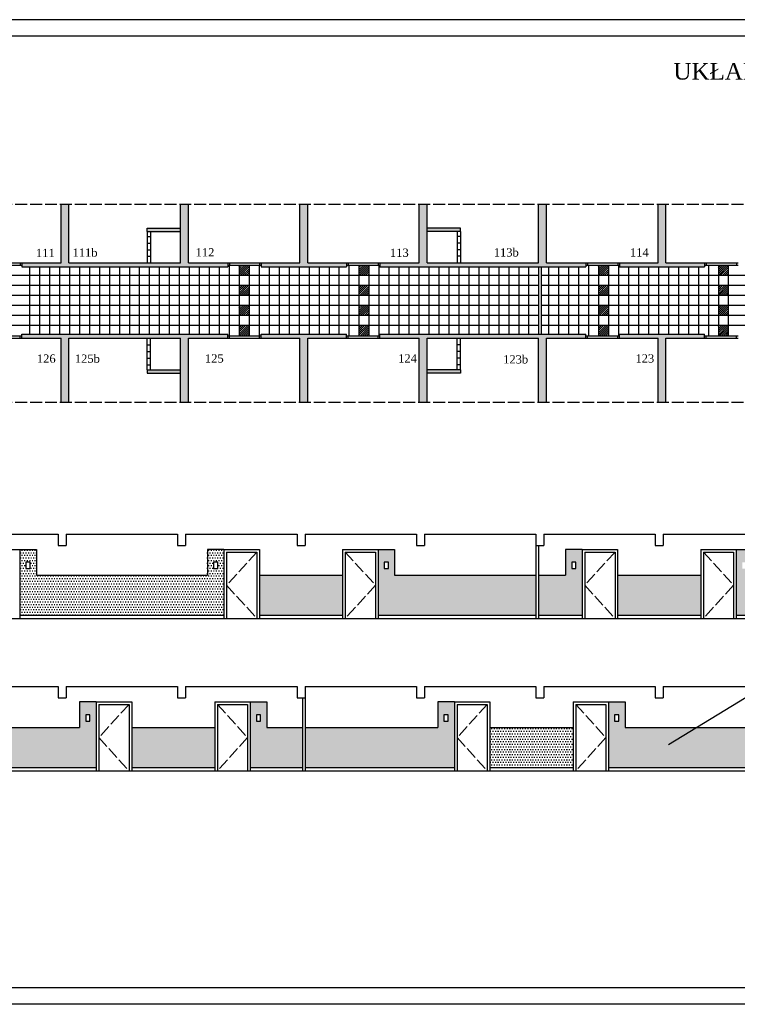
# Model space of a CAD drawing. Extents: x -4334 to 79223, y -1882 to 29514.
# Tile 51 of 60: x 47569 to 49733, y 11209 to 14179. Entities that reach past the tile are written whole.
import ezdxf

# ---------------------------------------------------------------- set-up
doc = ezdxf.new("R2010")
doc.units = 0
doc.header["$MEASUREMENT"] = 0
doc.linetypes.add('ACAD_ISO02W100', pattern=[15, 12, -3])
for name, color, linetype in [('CIENKIE', 251, 'CONTINUOUS'), ('NAPIS', 251, 'CONTINUOUS'), ('PRZERYW', 251, 'ACAD_ISO02W100'), ('SCIANY', 251, 'CONTINUOUS'), ('urzadzenia', 251, 'CONTINUOUS'), ('URZĄDZENIA', 251, 'CONTINUOUS')]:
    doc.layers.add(name, color=color, linetype=linetype)
doc.styles.add('NEWROMAN', font='TIMES.TTF')
pattern_1 = [(45, (46159.5475, 17086.7054), (-3.093592, 3.093592), [])]
pattern_2 = [(0, (37134.912, 19649.166), (3.90625, 7.8125), [0, -7.8125])]
pattern_3 = [(0, (-2261.7835, 516.751), (3.90625, 7.8125), [0, -7.8125])]

msp = doc.modelspace()

# ---------------------------------------------------------------- hatches: boundary and pattern name
at = {"layer": 'SCIANY', "ltscale": 3}
for points in [[(48053.64, 13622.19), (48053.64, 13444.98), (47717.64, 13444.98), (47717.64, 13622.19), (47693.64, 13622.19), (47693.64, 13444.98), (47574.98, 13444.98), (47574.98, 13432.98), (48196.31, 13432.98), (48196.31, 13444.98), (48077.64, 13444.98), (48077.64, 13622.19)], [(48413.64, 13622.19), (48413.64, 13444.98), (48297.31, 13444.98), (48297.31, 13432.98), (48553.98, 13432.98), (48553.98, 13444.98), (48437.64, 13444.98), (48437.64, 13622.19)], [(49133.64, 13622.19), (49133.64, 13444.98), (48797.64, 13444.98), (48797.64, 13622.19), (48773.64, 13622.19), (48773.64, 13444.98), (48654.98, 13444.98), (48654.98, 13432.98), (49276.31, 13432.98), (49276.31, 13444.98), (49157.64, 13444.98), (49157.64, 13622.19)], [(49493.64, 13622.19), (49493.64, 13444.98), (49377.31, 13444.98), (49377.31, 13432.98), (49633.98, 13432.98), (49633.98, 13444.98), (49517.64, 13444.98), (49517.64, 13622.19)], [(48053.64, 13549.98), (47953.64, 13549.98), (47953.64, 13539.98), (48053.64, 13539.98)], [(48797.64, 13539.98), (48897.64, 13539.98), (48897.64, 13549.98), (48797.64, 13549.98)], [(48077.64, 13025.43), (48077.64, 13217.98), (48196.31, 13217.98), (48196.31, 13229.98), (47574.98, 13229.98), (47574.98, 13217.98), (47693.64, 13217.98), (47693.64, 13025.43), (47717.64, 13025.43), (47717.64, 13217.98), (48053.64, 13217.98), (48053.64, 13025.43)], [(48437.64, 13025.43), (48437.64, 13217.98), (48553.98, 13217.98), (48553.98, 13229.98), (48297.31, 13229.98), (48297.31, 13217.98), (48413.64, 13217.98), (48413.64, 13025.43)], [(49157.64, 13025.43), (49157.64, 13217.98), (49276.31, 13217.98), (49276.31, 13229.98), (48654.98, 13229.98), (48654.98, 13217.98), (48773.64, 13217.98), (48773.64, 13025.43), (48797.64, 13025.43), (48797.64, 13217.98), (49133.64, 13217.98), (49133.64, 13025.43)], [(49517.64, 13025.43), (49517.64, 13217.98), (49633.98, 13217.98), (49633.98, 13229.98), (49377.31, 13229.98), (49377.31, 13217.98), (49493.64, 13217.98), (49493.64, 13025.43)], [(48053.64, 13122.98), (47953.64, 13122.98), (47953.64, 13112.98), (48053.64, 13112.98)], [(48797.64, 13112.98), (48897.64, 13112.98), (48897.64, 13122.98), (48797.64, 13122.98)]]:
    msp.add_hatch(color=256, dxfattribs=at).paths.add_polyline_path(points)
at = {"layer": 'urzadzenia', "ltscale": 3}
h = msp.add_hatch(dxfattribs=at)
h.set_pattern_fill('ANSI31', color=256, scale=35, style=0)
h.set_pattern_definition(pattern_1)
h.paths.add_polyline_path([(48230.7, 13406.73), (48260.8, 13406.73), (48260.8, 13437.98), (48230.7, 13437.98)])
h.paths.add_polyline_path([(48230.7, 13376.63), (48230.7, 13346.53), (48260.8, 13346.53), (48260.8, 13376.63)])
h.paths.add_polyline_path([(48260.8, 13316.43), (48230.7, 13316.43), (48230.7, 13286.33), (48260.8, 13286.33)])
h.paths.add_polyline_path([(48260.8, 13256.23), (48230.7, 13256.23), (48230.7, 13224.98), (48260.8, 13224.98)])
h.paths.add_polyline_path([(48591.9, 13406.73), (48622, 13406.73), (48622, 13437.98), (48591.9, 13437.98)])
h.paths.add_polyline_path([(48622, 13346.53), (48622, 13376.63), (48591.9, 13376.63), (48591.9, 13346.53)])
h.paths.add_polyline_path([(48622, 13286.33), (48622, 13316.43), (48591.9, 13316.43), (48591.9, 13286.33)])
h.paths.add_polyline_path([(48591.9, 13256.23), (48591.9, 13224.98), (48622, 13224.98), (48622, 13256.23)])
h = msp.add_hatch(dxfattribs=at)
h.set_pattern_fill('ANSI31', color=256, scale=35, style=0)
h.set_pattern_definition([(45, (38546.071, 17086.7054), (-3.0935922, 3.0935922), [])])
h.paths.add_polyline_path([(49314.3, 13437.98), (49314.3, 13406.73), (49344.4, 13406.73), (49344.4, 13437.98)])
h.paths.add_polyline_path([(49314.3, 13346.53), (49344.4, 13346.53), (49344.4, 13376.63), (49314.3, 13376.63)])
h.paths.add_polyline_path([(49314.3, 13286.33), (49344.4, 13286.33), (49344.4, 13316.43), (49314.3, 13316.43)])
h.paths.add_polyline_path([(49344.4, 13224.98), (49344.4, 13256.23), (49314.3, 13256.23), (49314.3, 13224.98)])
h = msp.add_hatch(dxfattribs=at)
h.set_pattern_fill('ANSI31', color=256, scale=35, style=0)
h.set_pattern_definition(pattern_1)
h.paths.add_polyline_path([(49675.5, 13437.98), (49675.5, 13406.73), (49705.6, 13406.73), (49705.6, 13437.98)])
h.paths.add_polyline_path([(49705.6, 13376.63), (49675.5, 13376.63), (49675.5, 13346.53), (49705.6, 13346.53)])
h.paths.add_polyline_path([(49705.6, 13316.43), (49675.5, 13316.43), (49675.5, 13286.33), (49705.6, 13286.33)])
h.paths.add_polyline_path([(49705.6, 13224.98), (49705.6, 13256.23), (49675.5, 13256.23), (49675.5, 13224.98)])
h = msp.add_hatch(dxfattribs=at)
h.set_pattern_fill('DOTS', color=256, scale=125, style=0)
h.set_pattern_definition(pattern_2)
h.paths.add_polyline_path([(48184.91, 12580.97), (48134.91, 12580.97), (48134.91, 12502.97), (47619.58, 12502.97), (47619.58, 12580.97), (47569.58, 12580.97), (47569.58, 12382.97), (48184.91, 12382.97)])
h.paths.add_polyline_path([(47587.96, 12523.05), (47587.96, 12541.97), (47600.6, 12541.97), (47600.6, 12523.05)], flags=16)
h.paths.add_polyline_path([(48153.29, 12523.05), (48153.29, 12541.97), (48165.93, 12541.97), (48165.93, 12523.05)], flags=16)
h = msp.add_hatch(dxfattribs=at)
h.set_pattern_fill('DOTS', color=256, scale=125, style=0)
h.set_pattern_definition(pattern_3)
h.paths.add_polyline_path([(49264.91, 12580.97), (49214.91, 12580.97), (49214.91, 12502.97), (49133.24, 12502.97), (49133.24, 12382.97), (49264.91, 12382.97)])
h.paths.add_polyline_path([(48649.58, 12382.97), (49125.24, 12382.97), (49125.24, 12502.97), (48699.58, 12502.97), (48699.58, 12580.97), (48649.58, 12580.97)])
h.paths.add_polyline_path([(48291.91, 12382.97), (48542.58, 12382.97), (48542.58, 12502.97), (48291.91, 12502.97)])
h.paths.add_polyline_path([(49233.29, 12523.05), (49233.29, 12541.97), (49245.93, 12541.97), (49245.93, 12523.05)], flags=16)
h.paths.add_polyline_path([(48667.96, 12523.05), (48667.96, 12541.97), (48680.6, 12541.97), (48680.6, 12523.05)], flags=16)
h = msp.add_hatch(dxfattribs=at)
h.set_pattern_fill('DOTS', color=256, scale=125, style=0)
h.set_pattern_definition(pattern_2)
h.paths.add_polyline_path([(49622.58, 12502.97), (49371.91, 12502.97), (49371.91, 12382.97), (49622.58, 12382.97)])
h.paths.add_polyline_path([(49729.58, 12382.97), (50344.91, 12382.97), (50344.91, 12580.97), (50294.91, 12580.97), (50294.91, 12502.97), (49779.58, 12502.97), (49779.58, 12580.97), (49729.58, 12580.97)])
h.paths.add_polyline_path([(50702.58, 12502.97), (50451.91, 12502.97), (50451.91, 12382.97), (50702.58, 12382.97)])
h.paths.add_polyline_path([(49747.96, 12523.05), (49747.96, 12541.97), (49760.6, 12541.97), (49760.6, 12523.05)], flags=16)
h.paths.add_polyline_path([(50313.29, 12523.05), (50313.29, 12541.97), (50325.93, 12541.97), (50325.93, 12523.05)], flags=16)
h = msp.add_hatch(dxfattribs=at)
h.set_pattern_fill('DOTS', color=256, scale=125, style=0)
h.set_pattern_definition(pattern_3)
h.paths.add_polyline_path([(48879.69, 12121.19), (48829.69, 12121.19), (48829.69, 12043.19), (48429.24, 12043.19), (48429.24, 11923.19), (48879.69, 11923.19)])
h.paths.add_polyline_path([(48264.36, 11923.19), (48421.24, 11923.19), (48421.24, 12043.19), (48314.36, 12043.19), (48314.36, 12121.19), (48264.36, 12121.19)])
h.paths.add_polyline_path([(48157.36, 12043.19), (47906.69, 12043.19), (47906.69, 11923.19), (48157.36, 11923.19)])
h.paths.add_polyline_path([(47799.69, 12121.19), (47749.69, 12121.19), (47749.69, 12043.19), (47234.36, 12043.19), (47234.36, 12121.19), (47184.36, 12121.19), (47184.36, 11923.19), (47799.69, 11923.19)])
h.paths.add_polyline_path([(48848.07, 12063.27), (48848.07, 12082.19), (48860.7, 12082.19), (48860.7, 12063.27)], flags=16)
h.paths.add_polyline_path([(48282.74, 12063.27), (48282.74, 12082.19), (48295.38, 12082.19), (48295.38, 12063.27)], flags=16)
h.paths.add_polyline_path([(47768.07, 12063.27), (47768.07, 12082.19), (47780.7, 12082.19), (47780.7, 12063.27)], flags=16)
h.paths.add_polyline_path([(47202.74, 12063.27), (47202.74, 12082.19), (47215.38, 12082.19), (47215.38, 12063.27)], flags=16)
h = msp.add_hatch(dxfattribs=at)
h.set_pattern_fill('DOTS', color=256, scale=125, style=0)
h.set_pattern_definition([(0, (38537.674, 17187.3995), (3.90625, 7.8125), [0, -7.8125])])
h.paths.add_polyline_path([(49959.69, 12121.19), (49909.69, 12121.19), (49909.69, 12043.19), (49394.36, 12043.19), (49394.36, 12121.19), (49344.36, 12121.19), (49344.36, 11923.19), (49959.69, 11923.19)])
h.paths.add_polyline_path([(50307.67, 12121.19), (50257.67, 12121.19), (50257.67, 12043.19), (50066.69, 12043.19), (50066.69, 11923.19), (50307.67, 11923.19)])
h.paths.add_polyline_path([(50414.67, 11923.19), (50677.36, 11923.19), (50677.36, 12043.19), (50414.67, 12043.19)])
h.paths.add_polyline_path([(49928.07, 12063.27), (49928.07, 12082.19), (49940.7, 12082.19), (49940.7, 12063.27)], flags=16)
h.paths.add_polyline_path([(49362.74, 12063.27), (49362.74, 12082.19), (49375.38, 12082.19), (49375.38, 12063.27)], flags=16)
h.paths.add_polyline_path([(50276.05, 12063.27), (50276.05, 12082.19), (50288.68, 12082.19), (50288.68, 12063.27)], flags=16)
h = msp.add_hatch(dxfattribs=at)
h.set_pattern_fill('DOTS', color=256, scale=125, style=0)
h.set_pattern_definition(pattern_3)
h.paths.add_polyline_path([(48986.69, 11923.19), (49237.36, 11923.19), (49237.36, 12043.19), (48986.69, 12043.19)])

# ---------------------------------------------------------------- linework, layer by layer
at = {"layer": 'CIENKIE', "ltscale": 3}
for p, q in [((52040.88, 14178.72), (45157.71, 14178.72)), ((51990.88, 14128.72), (45557.71, 14128.72)), ((47473.98, 13444.98), (47574.98, 13444.98)), ((47473.98, 13437.98), (47574.98, 13437.98)), ((47569.98, 13444.98), (47569.98, 13437.98)), ((48196.31, 13444.98), (48297.31, 13444.98)), ((48196.31, 13437.98), (48297.31, 13437.98)), ((48201.31, 13444.98), (48201.31, 13437.98)), ((48292.31, 13444.98), (48292.31, 13437.98)), ((48553.98, 13444.98), (48654.98, 13444.98)), ((48553.98, 13437.98), (48654.98, 13437.98)), ((48558.98, 13444.98), (48558.98, 13437.98)), ((48649.98, 13444.98), (48649.98, 13437.98)), ((49133.7, 13432.98), (49133.7, 13229.98)), ((49141.7, 13432.98), (49141.7, 13229.98)), ((49276.31, 13444.98), (49377.31, 13444.98)), ((49276.31, 13437.98), (49377.31, 13437.98)), ((49281.31, 13444.98), (49281.31, 13437.98)), ((49372.31, 13444.98), (49372.31, 13437.98)), ((49633.98, 13444.98), (49734.98, 13444.98)), ((49633.98, 13437.98), (49734.98, 13437.98)), ((49638.98, 13444.98), (49638.98, 13437.98)), ((49729.98, 13444.98), (49729.98, 13437.98)), ((47473.98, 13224.98), (47574.98, 13224.98)), ((47473.98, 13217.98), (47574.98, 13217.98)), ((47569.98, 13217.98), (47569.98, 13224.98)), ((48196.31, 13224.98), (48297.31, 13224.98)), ((48196.31, 13217.98), (48297.31, 13217.98)), ((48201.31, 13217.98), (48201.31, 13224.98)), ((48292.31, 13217.98), (48292.31, 13224.98)), ((48553.98, 13224.98), (48654.98, 13224.98)), ((48553.98, 13217.98), (48654.98, 13217.98)), ((48558.98, 13217.98), (48558.98, 13224.98)), ((48649.98, 13217.98), (48649.98, 13224.98)), ((49276.31, 13224.98), (49377.31, 13224.98)), ((49276.31, 13217.98), (49377.31, 13217.98)), ((49281.31, 13217.98), (49281.31, 13224.98)), ((49372.31, 13217.98), (49372.31, 13224.98)), ((49633.98, 13224.98), (49734.98, 13224.98)), ((49633.98, 13217.98), (49734.98, 13217.98)), ((49638.98, 13217.98), (49638.98, 13224.98)), ((49729.98, 13217.98), (49729.98, 13224.98)), ((49125.24, 12592.97), (49125.24, 12372.97)), ((49133.24, 12592.97), (49133.24, 12372.97)), ((47462.58, 12580.97), (47569.58, 12580.97)), ((47569.58, 12580.97), (47569.58, 12372.97)), ((48184.91, 12580.97), (48184.91, 12372.97)), ((48184.91, 12580.97), (48291.91, 12580.97)), ((48291.91, 12580.97), (48291.91, 12372.97)), ((48542.58, 12580.97), (48542.58, 12372.97)), ((48542.58, 12580.97), (48649.58, 12580.97)), ((48649.58, 12580.97), (48649.58, 12372.97)), ((49264.91, 12580.97), (49264.91, 12372.97)), ((49264.91, 12580.97), (49371.91, 12580.97)), ((49371.91, 12580.97), (49371.91, 12372.97)), ((49622.58, 12580.97), (49622.58, 12372.97)), ((49622.58, 12580.97), (49729.58, 12580.97)), ((49729.58, 12580.97), (49729.58, 12372.97)), ((47569.58, 12382.97), (48184.91, 12382.97)), ((48291.91, 12382.97), (48542.58, 12382.97)), ((48649.58, 12382.97), (49125.24, 12382.97)), ((49133.24, 12382.97), (49264.91, 12382.97)), ((49371.91, 12382.97), (49622.58, 12382.97)), ((49729.58, 12382.97), (50344.91, 12382.97)), ((49525.24, 11992.11), (50005.38, 12286.43)), ((47799.69, 12121.19), (47799.69, 11913.19)), ((47799.69, 12121.19), (47906.69, 12121.19)), ((47906.69, 12121.19), (47906.69, 11913.19)), ((48157.36, 12121.19), (48157.36, 11913.19)), ((48157.36, 12121.19), (48264.36, 12121.19)), ((48264.36, 12121.19), (48264.36, 11913.19)), ((48421.24, 12133.19), (48421.24, 11913.19)), ((48429.24, 12133.19), (48429.24, 11913.19)), ((48879.69, 12121.19), (48879.69, 11913.19)), ((48879.69, 12121.19), (48986.69, 12121.19)), ((48986.69, 12121.19), (48986.69, 11913.19)), ((49237.36, 12121.19), (49237.36, 11913.19)), ((49237.36, 12121.19), (49344.36, 12121.19)), ((49344.36, 12121.19), (49344.36, 11913.19)), ((47184.36, 11923.19), (47799.69, 11923.19)), ((47906.69, 11923.19), (48157.36, 11923.19)), ((48264.36, 11923.19), (48421.24, 11923.19)), ((48429.24, 11923.19), (48879.69, 11923.19)), ((48986.69, 11923.19), (49237.36, 11923.19)), ((49344.36, 11923.19), (49959.69, 11923.19)), ((51990.88, 11258.72), (45557.71, 11258.72)), ((52040.88, 11208.72), (45157.71, 11208.72))]:
    msp.add_line(p, q, dxfattribs=at)
at = {"layer": 'PRZERYW', "ltscale": 3}
for p, q in [((45710.43, 13622.19), (51899.59, 13622.19)), ((45710.43, 13025.43), (51899.59, 13025.43)), ((48283.91, 12572.97), (48192.91, 12472.97)), ((48550.58, 12572.97), (48641.58, 12472.97)), ((49363.91, 12572.97), (49272.91, 12472.97)), ((49630.58, 12572.97), (49721.58, 12472.97)), ((48192.91, 12472.97), (48283.91, 12372.97)), ((48641.58, 12472.97), (48550.58, 12372.97)), ((49272.91, 12472.97), (49363.91, 12372.97)), ((49721.58, 12472.97), (49630.58, 12372.97)), ((47898.69, 12113.19), (47807.69, 12013.19)), ((48165.36, 12113.19), (48256.36, 12013.19)), ((48978.69, 12113.19), (48887.69, 12013.19)), ((49245.36, 12113.19), (49336.36, 12013.19)), ((47807.69, 12013.19), (47898.69, 11913.19)), ((48256.36, 12013.19), (48165.36, 11913.19)), ((48887.69, 12013.19), (48978.69, 11913.19)), ((49336.36, 12013.19), (49245.36, 11913.19))]:
    msp.add_line(p, q, dxfattribs=at)
at = {"layer": 'SCIANY'}
for p, q in [((47693.64, 13444.98), (47693.64, 13622.19)), ((47717.64, 13444.98), (47717.64, 13622.19)), ((48053.64, 13444.98), (48053.64, 13622.19)), ((48077.64, 13444.98), (48077.64, 13622.19)), ((48413.64, 13444.98), (48413.64, 13622.19)), ((48437.64, 13444.98), (48437.64, 13622.19)), ((48773.64, 13444.98), (48773.64, 13622.19)), ((48797.64, 13444.98), (48797.64, 13622.19)), ((49133.64, 13444.98), (49133.64, 13622.19)), ((49157.64, 13444.98), (49157.64, 13622.19)), ((49493.64, 13444.98), (49493.64, 13622.19)), ((49517.64, 13444.98), (49517.64, 13622.19)), ((47953.64, 13539.98), (47953.64, 13549.98)), ((48897.64, 13539.98), (48897.64, 13549.98)), ((47693.64, 13025.43), (47693.64, 13217.98)), ((47717.64, 13025.43), (47717.64, 13217.98)), ((48053.64, 13025.43), (48053.64, 13217.98)), ((48077.64, 13025.43), (48077.64, 13217.98)), ((48413.64, 13025.43), (48413.64, 13217.98)), ((48437.64, 13025.43), (48437.64, 13217.98)), ((48773.64, 13025.43), (48773.64, 13217.98)), ((48797.64, 13025.43), (48797.64, 13217.98)), ((49133.64, 13025.43), (49133.64, 13217.98)), ((49157.64, 13025.43), (49157.64, 13217.98)), ((49493.64, 13025.43), (49493.64, 13217.98)), ((49517.64, 13025.43), (49517.64, 13217.98)), ((47953.64, 13122.98), (47953.64, 13112.98)), ((48897.64, 13122.98), (48897.64, 13112.98))]:
    msp.add_line(p, q, dxfattribs=at)
at = {"layer": 'SCIANY', "ltscale": 3}
for p, q in [((47953.64, 13549.98), (48053.64, 13549.98)), ((48897.64, 13549.98), (48797.64, 13549.98)), ((47953.64, 13539.98), (48053.64, 13539.98)), ((48897.64, 13539.98), (48797.64, 13539.98)), ((47574.98, 13444.98), (47574.98, 13432.98)), ((47574.98, 13444.98), (47693.64, 13444.98)), ((47574.98, 13432.98), (48196.31, 13432.98)), ((47717.64, 13444.98), (48053.64, 13444.98)), ((48077.64, 13444.98), (48196.31, 13444.98)), ((48196.31, 13444.98), (48196.31, 13432.98)), ((48297.31, 13444.98), (48297.31, 13432.98)), ((48297.31, 13444.98), (48413.64, 13444.98)), ((48297.31, 13432.98), (48553.98, 13432.98)), ((48437.64, 13444.98), (48553.98, 13444.98)), ((48553.98, 13444.98), (48553.98, 13432.98)), ((48654.98, 13444.98), (48654.98, 13432.98)), ((48654.98, 13444.98), (48773.64, 13444.98)), ((48654.98, 13432.98), (49276.31, 13432.98)), ((48797.64, 13444.98), (49133.64, 13444.98)), ((49157.64, 13444.98), (49276.31, 13444.98)), ((49276.31, 13444.98), (49276.31, 13432.98)), ((49377.31, 13444.98), (49377.31, 13432.98)), ((49377.31, 13444.98), (49493.64, 13444.98)), ((49377.31, 13432.98), (49633.98, 13432.98)), ((49517.64, 13444.98), (49633.98, 13444.98)), ((49633.98, 13444.98), (49633.98, 13432.98)), ((47574.98, 13217.98), (47574.98, 13229.98)), ((47574.98, 13229.98), (48196.31, 13229.98)), ((47574.98, 13217.98), (47693.64, 13217.98)), ((47717.64, 13217.98), (48053.64, 13217.98)), ((48077.64, 13217.98), (48196.31, 13217.98)), ((48196.31, 13217.98), (48196.31, 13229.98)), ((48297.31, 13217.98), (48297.31, 13229.98)), ((48297.31, 13229.98), (48553.98, 13229.98)), ((48297.31, 13217.98), (48413.64, 13217.98)), ((48437.64, 13217.98), (48553.98, 13217.98)), ((48553.98, 13217.98), (48553.98, 13229.98)), ((48654.98, 13217.98), (48654.98, 13229.98)), ((48654.98, 13229.98), (49276.31, 13229.98)), ((48654.98, 13217.98), (48773.64, 13217.98)), ((48797.64, 13217.98), (49133.64, 13217.98)), ((49157.64, 13217.98), (49276.31, 13217.98)), ((49276.31, 13217.98), (49276.31, 13229.98)), ((49377.31, 13217.98), (49377.31, 13229.98)), ((49377.31, 13229.98), (49633.98, 13229.98)), ((49377.31, 13217.98), (49493.64, 13217.98)), ((49517.64, 13217.98), (49633.98, 13217.98)), ((49633.98, 13217.98), (49633.98, 13229.98)), ((47953.64, 13122.98), (48053.64, 13122.98)), ((47953.64, 13112.98), (48053.64, 13112.98)), ((48897.64, 13122.98), (48797.64, 13122.98)), ((48897.64, 13112.98), (48797.64, 13112.98)), ((47349.24, 12626.97), (47685.24, 12626.97)), ((47685.24, 12626.97), (47685.24, 12592.97)), ((47709.24, 12626.97), (48045.24, 12626.97)), ((47709.24, 12626.97), (47709.24, 12592.97)), ((48045.24, 12626.97), (48045.24, 12592.97)), ((48069.24, 12626.97), (48405.24, 12626.97)), ((48069.24, 12626.97), (48069.24, 12592.97)), ((48405.24, 12626.97), (48405.24, 12592.97)), ((48429.24, 12626.97), (48765.24, 12626.97)), ((48429.24, 12626.97), (48429.24, 12592.97)), ((48765.24, 12626.97), (48765.24, 12592.97)), ((48789.24, 12626.97), (49125.24, 12626.97)), ((48789.24, 12626.97), (48789.24, 12592.97)), ((49125.24, 12626.97), (49125.24, 12592.97)), ((49149.24, 12626.97), (49485.24, 12626.97)), ((49149.24, 12626.97), (49149.24, 12592.97)), ((49485.24, 12626.97), (49485.24, 12592.97)), ((49509.24, 12626.97), (49845.24, 12626.97)), ((49509.24, 12626.97), (49509.24, 12592.97)), ((47685.24, 12592.97), (47709.24, 12592.97)), ((48045.24, 12592.97), (48069.24, 12592.97)), ((48405.24, 12592.97), (48429.24, 12592.97)), ((48765.24, 12592.97), (48789.24, 12592.97)), ((49125.24, 12592.97), (49149.24, 12592.97)), ((49485.24, 12592.97), (49509.24, 12592.97)), ((45909.24, 12372.97), (51645.24, 12372.97)), ((47349.24, 12167.19), (47685.24, 12167.19)), ((47685.24, 12167.19), (47685.24, 12133.19)), ((47709.24, 12167.19), (47709.24, 12133.19)), ((47709.24, 12167.19), (48045.24, 12167.19)), ((48045.24, 12167.19), (48045.24, 12133.19)), ((48069.24, 12167.19), (48069.24, 12133.19)), ((48069.24, 12167.19), (48405.24, 12167.19)), ((48405.24, 12167.19), (48405.24, 12133.19)), ((48429.24, 12167.19), (48429.24, 12133.19)), ((48429.24, 12167.19), (48765.24, 12167.19)), ((48765.24, 12167.19), (48765.24, 12133.19)), ((48789.24, 12167.19), (48789.24, 12133.19)), ((48789.24, 12167.19), (49125.24, 12167.19)), ((49125.24, 12167.19), (49125.24, 12133.19)), ((49149.24, 12167.19), (49149.24, 12133.19)), ((49149.24, 12167.19), (49485.24, 12167.19)), ((49485.24, 12167.19), (49485.24, 12133.19)), ((49509.24, 12167.19), (49509.24, 12133.19)), ((49509.24, 12167.19), (49845.24, 12167.19)), ((47685.24, 12133.19), (47709.24, 12133.19)), ((48045.24, 12133.19), (48069.24, 12133.19)), ((48405.24, 12133.19), (48429.24, 12133.19)), ((48765.24, 12133.19), (48789.24, 12133.19)), ((49125.24, 12133.19), (49149.24, 12133.19)), ((49485.24, 12133.19), (49509.24, 12133.19)), ((45909.24, 11913.19), (51645.24, 11913.19))]:
    msp.add_line(p, q, dxfattribs=at)
at = {"layer": 'urzadzenia', "ltscale": 3}
for p, q in [((47953.64, 13524.98), (47963.64, 13524.98)), ((48897.64, 13524.98), (48887.64, 13524.98)), ((47953.64, 13504.98), (47963.64, 13504.98)), ((47953.64, 13484.98), (47963.64, 13484.98)), ((48897.64, 13504.98), (48887.64, 13504.98)), ((48897.64, 13484.98), (48887.64, 13484.98)), ((47953.64, 13464.98), (47963.64, 13464.98)), ((48897.64, 13464.98), (48887.64, 13464.98)), ((47598.6, 13432.98), (47598.6, 13229.98)), ((47628.7, 13432.98), (47628.7, 13229.98)), ((47658.8, 13432.98), (47658.8, 13229.98)), ((47688.9, 13432.98), (47688.9, 13229.98)), ((47719, 13432.98), (47719, 13229.98)), ((47749.1, 13432.98), (47749.1, 13229.98)), ((47779.2, 13432.98), (47779.2, 13229.98)), ((47809.3, 13432.98), (47809.3, 13229.98)), ((47839.4, 13432.98), (47839.4, 13229.98)), ((47869.5, 13432.98), (47869.5, 13229.98)), ((47899.6, 13432.98), (47899.6, 13229.98)), ((47929.7, 13432.98), (47929.7, 13229.98)), ((47959.8, 13432.98), (47959.8, 13229.98)), ((47989.9, 13432.98), (47989.9, 13229.98)), ((48020, 13432.98), (48020, 13229.98)), ((48050.1, 13432.98), (48050.1, 13229.98)), ((48080.2, 13432.98), (48080.2, 13229.98)), ((48110.3, 13432.98), (48110.3, 13229.98)), ((48140.4, 13432.98), (48140.4, 13229.98)), ((48170.5, 13432.98), (48170.5, 13229.98)), ((48200.6, 13437.98), (48200.6, 13224.98)), ((48230.7, 13437.98), (48230.7, 13224.98)), ((48260.8, 13437.98), (48260.8, 13224.98)), ((48290.9, 13437.98), (48290.9, 13224.98)), ((48321, 13432.98), (48321, 13229.98)), ((48351.1, 13432.98), (48351.1, 13229.98)), ((48381.2, 13432.98), (48381.2, 13229.98)), ((48411.3, 13432.98), (48411.3, 13229.98)), ((48441.4, 13432.98), (48441.4, 13229.98)), ((48471.5, 13432.98), (48471.5, 13229.98)), ((48501.6, 13432.98), (48501.6, 13229.98)), ((48531.7, 13432.98), (48531.7, 13229.98)), ((48561.8, 13437.98), (48561.8, 13224.98)), ((48591.9, 13437.98), (48591.9, 13224.98)), ((48622, 13437.98), (48622, 13224.98)), ((48652.1, 13437.98), (48652.1, 13224.98)), ((48682.2, 13432.98), (48682.2, 13229.98)), ((48712.3, 13432.98), (48712.3, 13229.98)), ((48742.4, 13432.98), (48742.4, 13229.98)), ((48772.5, 13432.98), (48772.5, 13229.98)), ((48802.6, 13432.98), (48802.6, 13229.98)), ((48832.7, 13432.98), (48832.7, 13229.98)), ((48862.8, 13432.98), (48862.8, 13229.98)), ((48892.9, 13432.98), (48892.9, 13229.98)), ((48923, 13432.98), (48923, 13229.98)), ((48953.1, 13432.98), (48953.1, 13229.98)), ((48983.2, 13432.98), (48983.2, 13229.98)), ((49013.3, 13432.98), (49013.3, 13229.98)), ((49043.4, 13432.98), (49043.4, 13229.98)), ((49073.5, 13432.98), (49073.5, 13229.98)), ((49103.6, 13432.98), (49103.6, 13229.98)), ((49163.8, 13432.98), (49163.8, 13229.98)), ((49193.9, 13432.98), (49193.9, 13229.98)), ((49224, 13432.98), (49224, 13229.98)), ((49254.1, 13432.98), (49254.1, 13229.98)), ((49284.2, 13437.98), (49284.2, 13224.98)), ((49314.3, 13437.98), (49314.3, 13224.98)), ((49344.4, 13437.98), (49344.4, 13224.98)), ((49374.5, 13437.98), (49374.5, 13224.98)), ((49404.6, 13432.98), (49404.6, 13229.98)), ((49434.7, 13432.98), (49434.7, 13229.98)), ((49464.8, 13432.98), (49464.8, 13229.98)), ((49494.9, 13432.98), (49494.9, 13229.98)), ((49525, 13432.98), (49525, 13229.98)), ((49555.1, 13432.98), (49555.1, 13229.98)), ((49585.2, 13432.98), (49585.2, 13229.98)), ((49615.3, 13432.98), (49615.3, 13229.98)), ((49645.4, 13437.98), (49645.4, 13224.98)), ((49675.5, 13437.98), (49675.5, 13224.98)), ((49705.6, 13437.98), (49705.6, 13224.98)), ((49133.7, 13406.73), (47342.5, 13406.73)), ((50739.28, 13406.73), (49141.7, 13406.73)), ((49133.7, 13376.63), (47312.4, 13376.63)), ((50709.18, 13376.63), (49141.7, 13376.63)), ((49133.7, 13346.53), (47282.3, 13346.53)), ((50679.08, 13346.53), (49141.7, 13346.53)), ((49133.7, 13316.43), (47252.2, 13316.43)), ((50648.98, 13316.43), (49141.7, 13316.43)), ((49133.7, 13286.33), (47222.1, 13286.33)), ((50618.88, 13286.33), (49141.7, 13286.33)), ((49133.7, 13256.23), (47192, 13256.23)), ((50588.78, 13256.23), (49141.7, 13256.23)), ((47953.64, 13197.98), (47963.64, 13197.98)), ((48897.64, 13197.98), (48887.64, 13197.98)), ((47953.64, 13177.98), (47963.64, 13177.98)), ((47953.64, 13157.98), (47963.64, 13157.98)), ((48897.64, 13177.98), (48887.64, 13177.98)), ((48897.64, 13157.98), (48887.64, 13157.98)), ((47953.64, 13137.98), (47963.64, 13137.98)), ((48897.64, 13137.98), (48887.64, 13137.98)), ((47569.58, 12580.97), (47619.58, 12580.97)), ((47619.58, 12580.97), (47619.58, 12502.97)), ((48134.91, 12580.97), (48134.91, 12502.97)), ((48184.91, 12580.97), (48134.91, 12580.97)), ((48192.91, 12572.97), (48192.91, 12372.97)), ((48192.91, 12572.97), (48283.91, 12572.97)), ((48283.91, 12572.97), (48283.91, 12372.97)), ((48550.58, 12572.97), (48550.58, 12372.97)), ((48550.58, 12572.97), (48641.58, 12572.97)), ((48641.58, 12572.97), (48641.58, 12372.97)), ((48649.58, 12580.97), (48699.58, 12580.97)), ((48699.58, 12580.97), (48699.58, 12502.97)), ((49264.91, 12580.97), (49214.91, 12580.97)), ((49214.91, 12580.97), (49214.91, 12502.97)), ((49272.91, 12572.97), (49272.91, 12372.97)), ((49272.91, 12572.97), (49363.91, 12572.97)), ((49363.91, 12572.97), (49363.91, 12372.97)), ((49630.58, 12572.97), (49630.58, 12372.97)), ((49630.58, 12572.97), (49721.58, 12572.97)), ((49721.58, 12572.97), (49721.58, 12372.97)), ((49729.58, 12580.97), (49779.58, 12580.97)), ((47619.58, 12502.97), (48134.91, 12502.97)), ((48291.91, 12502.97), (48542.58, 12502.97)), ((48699.58, 12502.97), (49125.24, 12502.97)), ((49133.24, 12502.97), (49214.91, 12502.97)), ((49371.91, 12502.97), (49622.58, 12502.97)), ((47749.69, 12121.19), (47749.69, 12043.19)), ((47799.69, 12121.19), (47749.69, 12121.19)), ((48264.36, 12121.19), (48314.36, 12121.19)), ((48314.36, 12121.19), (48314.36, 12043.19)), ((48829.69, 12121.19), (48829.69, 12043.19)), ((48879.69, 12121.19), (48829.69, 12121.19)), ((49344.36, 12121.19), (49394.36, 12121.19)), ((49394.36, 12121.19), (49394.36, 12043.19)), ((47807.69, 12113.19), (47807.69, 11913.19)), ((47807.69, 12113.19), (47898.69, 12113.19)), ((47898.69, 12113.19), (47898.69, 11913.19)), ((48165.36, 12113.19), (48165.36, 11913.19)), ((48165.36, 12113.19), (48256.36, 12113.19)), ((48256.36, 12113.19), (48256.36, 11913.19)), ((48887.69, 12113.19), (48887.69, 11913.19)), ((48887.69, 12113.19), (48978.69, 12113.19)), ((48978.69, 12113.19), (48978.69, 11913.19)), ((49245.36, 12113.19), (49245.36, 11913.19)), ((49245.36, 12113.19), (49336.36, 12113.19)), ((49336.36, 12113.19), (49336.36, 11913.19)), ((47234.36, 12043.19), (47749.69, 12043.19)), ((47906.69, 12043.19), (48157.36, 12043.19)), ((48314.36, 12043.19), (48421.24, 12043.19)), ((48429.24, 12043.19), (48829.69, 12043.19)), ((48986.69, 12043.19), (49237.36, 12043.19)), ((49394.36, 12043.19), (49909.69, 12043.19))]:
    msp.add_line(p, q, dxfattribs=at)
at = {"layer": 'urzadzenia'}
for points in [[(47587.96, 12523.05), (47600.6, 12523.05), (47600.6, 12541.97), (47587.96, 12541.97)], [(48153.29, 12523.05), (48165.93, 12523.05), (48165.93, 12541.97), (48153.29, 12541.97)], [(48667.96, 12523.05), (48680.6, 12523.05), (48680.6, 12541.97), (48667.96, 12541.97)], [(49233.29, 12523.05), (49245.93, 12523.05), (49245.93, 12541.97), (49233.29, 12541.97)], [(47768.07, 12063.27), (47780.7, 12063.27), (47780.7, 12082.19), (47768.07, 12082.19)], [(48282.74, 12063.27), (48295.38, 12063.27), (48295.38, 12082.19), (48282.74, 12082.19)], [(48848.07, 12063.27), (48860.7, 12063.27), (48860.7, 12082.19), (48848.07, 12082.19)], [(49362.74, 12063.27), (49375.38, 12063.27), (49375.38, 12082.19), (49362.74, 12082.19)]]:
    msp.add_lwpolyline(points, close=True, dxfattribs=at)
at = {"layer": 'URZĄDZENIA', "ltscale": 3}
for p, q in [((47953.64, 13539.98), (47953.64, 13444.98)), ((47963.64, 13539.98), (47963.64, 13444.98)), ((48887.64, 13539.98), (48887.64, 13444.98)), ((48897.64, 13539.98), (48897.64, 13444.98)), ((47953.64, 13122.98), (47953.64, 13217.98)), ((47963.64, 13122.98), (47963.64, 13217.98)), ((48887.64, 13122.98), (48887.64, 13217.98)), ((48897.64, 13122.98), (48897.64, 13217.98))]:
    msp.add_line(p, q, dxfattribs=at)

# ---------------------------------------------------------------- texts
at = {"layer": 'NAPIS', "ltscale": 3, "style": 'NEWROMAN'}
for s, height, p in [('UKŁAD  PŁYTEK  GRESOWYCH  PODŁOGOWYCH - KOMUNIKACJA', 50, (49539.91, 13998.05)), ('111', 25, (47617.93, 13462.42)), ('111b', 25, (47728.27, 13463.6)), ('112', 25, (48099.44, 13464.64)), ('113', 25, (48685.4, 13463.31)), ('113b', 25, (48998.31, 13464.26)), ('114', 25, (49408.92, 13464.35)), ('126', 25, (47620.86, 13143.96)), ('125b', 25, (47735.22, 13143.72)), ('125', 25, (48127.56, 13144.57)), ('124', 25, (48709.91, 13144.57)), ('123b', 25, (49026.59, 13141.73)), ('123', 25, (49425.52, 13144.47))]:
    msp.add_text(s, height=height, dxfattribs=at).set_placement(p)

doc.saveas('drawing.dxf')
